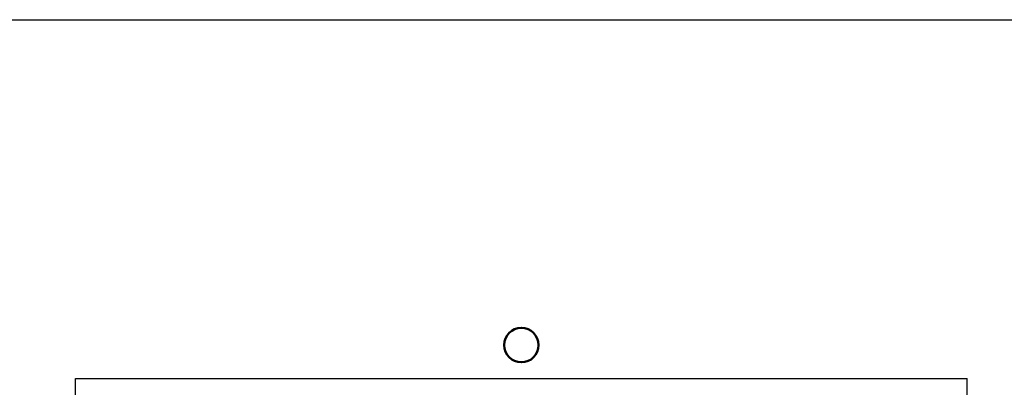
# Model space of a CAD drawing. Header units: millimetres. Extents: x 4897 to 12009, y -3017 to 2708.
# Tile 56 of 86: x 8597 to 9061, y -368 to -195. Entities that reach past the tile are written whole.
import ezdxf

# ---------------------------------------------------------------- set-up
doc = ezdxf.new("R2010")
doc.units = ezdxf.units.MM

msp = doc.modelspace()

# ---------------------------------------------------------------- linework, layer by layer
for p, q in [((8623.03, -660.79), (8623.03, -363.74)), ((8623.03, -363.74), (9043.04, -363.74)), ((8623.03, -660.79), (8623.03, -363.74)), ((9043.04, -660.79), (9043.04, -363.74))]:
    msp.add_line(p, q)
at = {"color": 9, "true_color": 0xd19cc7}
msp.add_lwpolyline([(5136.09, -194.91), (9658.66, -194.91), (9658.66, -711.61), (5136.09, -711.61)], close=True, dxfattribs=at)
at = {"color": 3, "lineweight": 50}
msp.add_circle((8833.03, -348.07), 8.12, dxfattribs=at)

doc.saveas('drawing.dxf')
